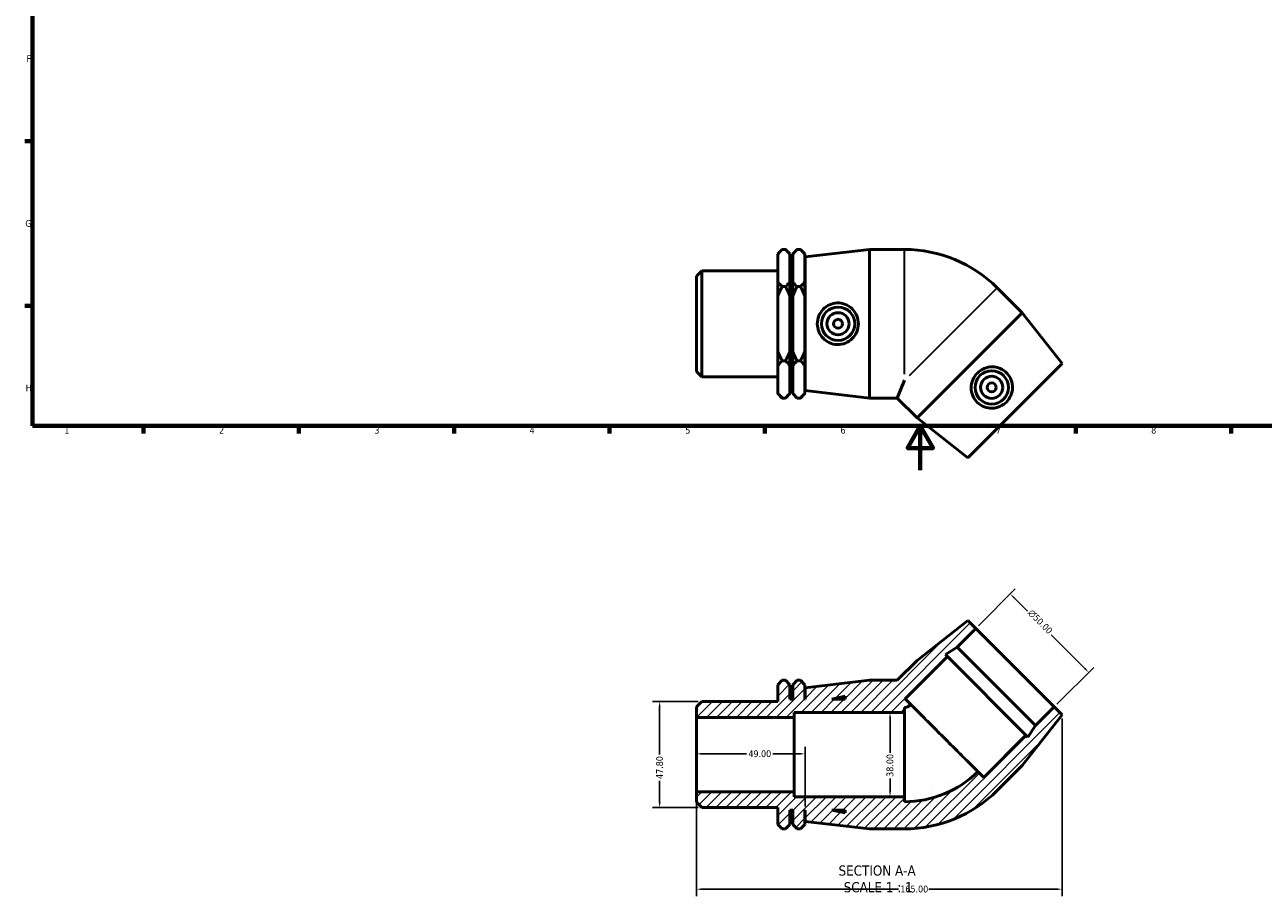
# Model space of a CAD drawing. Header units: millimetres. Extents: x 0 to 896, y -192 to 594.
# Tile 1 of 3: x 17 to 575, y -192 to 201. Entities that reach past the tile are written whole.
import ezdxf

# ---------------------------------------------------------------- set-up
doc = ezdxf.new("R2010")
doc.units = ezdxf.units.MM
for name, color, linetype, lineweight in [('Border (ANSI)', 7, 'Continuous', 70), ('Dimension (ANSI)', 7, 'Continuous', 25), ('Hatch (ANSI)', 7, 'Continuous', 18), ('Symbol (ANSI)', 7, 'Continuous', 25), ('Visible (ANSI)', 7, 'Continuous', 50), ('Visible Narrow (ANSI)', 7, 'Continuous', 35)]:
    doc.layers.add(name, color=color, linetype=linetype, lineweight=lineweight)
doc.styles.add('Label Text (ANSI)', font='tahoma.ttf')
doc.styles.add('Note Text (ANSI)', font='tahoma.ttf')
doc.dimstyles.new('Default - mm (ANSI)', dxfattribs={"dimtxt": 3.048, "dimasz": 2.5, "dimexe": 3.175, "dimexo": 1.6002, "dimgap": 0.8, "dimtad": 0, "dimtoh": 1, "dimrnd": 1e-08, "dimzin": 4, "dimdsep": 46, "dimtxsty": 'Note Text (ANSI)', "dimcen": 0.09, "dimdle": 10, "dimclrd": 256, "dimclre": 256, "dimclrt": 256, "dimadec": 1, "dimazin": 1, "dimtfac": 1, "dimtofl": 0, "dimtmove": 0, "dimatfit": 3, "dimfxl": 1, "dimtolj": 1, "dimtzin": 4, "dimlwd": -1, "dimlwe": -1, "dimarcsym": 0})

# ---------------------------------------------------------------- blocks, each defined once
blk = doc.blocks.new('Borders Default Border')
at = {"layer": 'Border (ANSI)'}
for p, q in [((20, 148.5), (16.55, 148.5)), ((20, 74.25), (16.55, 74.25)), ((70.08, 20), (70.08, 16.55)), ((140.17, 20), (140.17, 16.55)), ((210.25, 20), (210.25, 16.55)), ((280.33, 20), (280.33, 16.55)), ((350.42, 20), (350.42, 16.55)), ((490.58, 20), (490.58, 16.55)), ((560.67, 20), (560.67, 16.55))]:
    blk.add_line(p, q, dxfattribs=at)
at = {"layer": 'Border (ANSI)', "flags": 128}
for points in [[(20, 20), (20, 574), (821, 574), (821, 20), (20, 20)], [(420.5, 0), (420.5, 20), (414.73, 10), (426.27, 10), (420.5, 20)]]:
    blk.add_lwpolyline(points, dxfattribs=at)
at = {"layer": 'Border (ANSI)', "char_height": 3.05, "attachment_point": 7, "style": 'Note Text (ANSI)'}
for s, insert in [('F', (17.29, 184.1)), ('G', (16.81, 109.79)), ('H', (16.97, 35.6)), ('1', (34.35, 16.55)), ('2', (104.2, 16.55)), ('3', (174.26, 16.49)), ('4', (244.23, 16.55)), ('5', (314.48, 16.49)), ('6', (384.49, 16.49)), ('7', (454.6, 16.55)), ('8', (524.63, 16.48))]:
    blk.add_mtext(s, dxfattribs=dict(at, insert=insert))
blk = doc.blocks.new('*D7')
at = {"layer": 'Defpoints', "color": 0, "transparency": 16777216}
for p in [(484.53, -110.32), (319.53, -144.95), (484.53, -188.93)]:
    blk.add_point(p, dxfattribs=at)
at = {"layer": 'Dimension (ANSI)', "transparency": 16777216}
for p, q in [((484.53, -111.92), (484.53, -192.11)), ((319.53, -146.55), (319.53, -192.11)), ((322.03, -188.93), (410.69, -188.93)), ((482.03, -188.93), (424.37, -188.93))]:
    blk.add_line(p, q, dxfattribs=at)
for points in [[(322.03, -188.52), (322.03, -189.35), (319.53, -188.93)], [(482.03, -188.52), (482.03, -189.35), (484.53, -188.93)]]:
    blk.add_solid(points, dxfattribs=at)
at = {"layer": 'Dimension (ANSI)', "transparency": 16777216, "insert": (411.49, -187.35), "char_height": 3.048, "attachment_point": 1, "style": 'Note Text (ANSI)'}
blk.add_mtext('\\A1;165.00', dxfattribs=at)
blk = doc.blocks.new('*D8')
at = {"layer": 'Defpoints', "color": 0, "transparency": 16777216}
for p in [(319.53, -127.88), (368.53, -127.88), (368.53, -153.22)]:
    blk.add_point(p, dxfattribs=at)
at = {"layer": 'Dimension (ANSI)', "transparency": 16777216}
for p, q in [((322.03, -127.88), (342.15, -127.88)), ((366.03, -127.88), (353.92, -127.88)), ((368.53, -151.62), (368.53, -124.71))]:
    blk.add_line(p, q, dxfattribs=at)
for points in [[(322.03, -127.47), (322.03, -128.3), (319.53, -127.88)], [(366.03, -127.47), (366.03, -128.3), (368.53, -127.88)]]:
    blk.add_solid(points, dxfattribs=at)
at = {"layer": 'Dimension (ANSI)', "transparency": 16777216, "insert": (342.95, -126.3), "char_height": 3.048, "attachment_point": 1, "style": 'Note Text (ANSI)'}
blk.add_mtext('\\A1;49.00', dxfattribs=at)
blk = doc.blocks.new('*D9')
at = {"layer": 'Defpoints', "color": 0, "transparency": 16777216}
for p in [(321.92, -104.32), (302.92, -152.12), (321.92, -152.12)]:
    blk.add_point(p, dxfattribs=at)
at = {"layer": 'Dimension (ANSI)', "transparency": 16777216}
for p, q in [((320.32, -104.32), (299.75, -104.32)), ((302.92, -106.82), (302.92, -128.24)), ((302.92, -149.62), (302.92, -140.01)), ((320.32, -152.12), (299.75, -152.12))]:
    blk.add_line(p, q, dxfattribs=at)
for points in [[(302.5, -106.82), (303.34, -106.82), (302.92, -104.32)], [(302.5, -149.62), (303.34, -149.62), (302.92, -152.12)]]:
    blk.add_solid(points, dxfattribs=at)
at = {"layer": 'Dimension (ANSI)', "transparency": 16777216, "insert": (301.33, -139.21), "char_height": 3.048, "attachment_point": 1, "rotation": 90, "style": 'Note Text (ANSI)'}
blk.add_mtext('\\A1;47.80', dxfattribs=at)
blk = doc.blocks.new('*D10')
at = {"layer": 'Defpoints', "color": 0, "transparency": 16777216}
for p in [(461.09, -55.77), (445.53, -71.33), (480.89, -106.68)]:
    blk.add_point(p, dxfattribs=at)
at = {"layer": 'Dimension (ANSI)', "transparency": 16777216}
for p, q in [((446.67, -70.2), (463.34, -53.53)), ((462.86, -57.54), (468.82, -63.5)), ((494.68, -89.36), (479.53, -74.21)), ((482.02, -105.55), (498.69, -88.88))]:
    blk.add_line(p, q, dxfattribs=at)
for points in [[(463.15, -57.24), (462.56, -57.83), (461.09, -55.77)], [(494.97, -89.06), (494.38, -89.65), (496.45, -91.13)]]:
    blk.add_solid(points, dxfattribs=at)
at = {"layer": 'Dimension (ANSI)', "transparency": 16777216, "insert": (471, -62.44), "char_height": 3.048, "attachment_point": 1, "rotation": 315, "style": 'Note Text (ANSI)'}
blk.add_mtext('\\A1;\\fAIGDT|b0|i0;\\H3.0480;\\ln\\fTahoma|b0|i0;\\H3.0480;50.00', dxfattribs=at)
blk = doc.blocks.new('*D11')
at = {"layer": 'Defpoints', "color": 0, "transparency": 16777216}
for p in [(406.84, -109.22), (406.84, -147.22), (406.84, -147.22)]:
    blk.add_point(p, dxfattribs=at)
at = {"layer": 'Dimension (ANSI)', "transparency": 16777216}
for p, q in [((406.84, -111.72), (406.84, -127.4)), ((406.84, -144.72), (406.84, -139.05))]:
    blk.add_line(p, q, dxfattribs=at)
for points in [[(406.42, -111.72), (407.26, -111.72), (406.84, -109.22)], [(406.42, -144.72), (407.26, -144.72), (406.84, -147.22)]]:
    blk.add_solid(points, dxfattribs=at)
at = {"layer": 'Dimension (ANSI)', "transparency": 16777216, "insert": (405.25, -138.25), "char_height": 3.048, "attachment_point": 1, "rotation": 90, "style": 'Note Text (ANSI)'}
blk.add_mtext('\\A1;38.00', dxfattribs=at)

msp = doc.modelspace()

# ---------------------------------------------------------------- hatches: boundary and pattern name
at = {"layer": 'Hatch (ANSI)'}
h = msp.add_hatch(dxfattribs=at)
h.set_pattern_fill('ANSI31', color=256, scale=25.4, style=0)
h.set_pattern_definition([(45, (0, 0), (-2.245064, 2.245064), [])])
edge = h.paths.add_edge_path()
edge.add_ellipse((413.431, -102.722), major_axis=(0, -59.001), ratio=1, start_angle=0, end_angle=45)
edge.add_line((455.151, -144.442), (466.394, -133.199))
edge.add_line((466.394, -133.199), (484.531, -110.324))
edge.add_line((484.531, -110.324), (480.89, -106.683))
edge.add_line((480.89, -106.683), (472.404, -115.168))
edge.add_line((472.404, -115.168), (469.063, -120.312))
edge.add_line((469.063, -120.312), (468.162, -119.41))
edge.add_line((468.162, -119.41), (449.07, -138.502))
edge.add_line((449.07, -138.502), (446.418, -135.851))
edge.add_ellipse((413.431, -102.722), major_axis=(32.987, -33.128), ratio=1, start_angle=315.12256, end_angle=360, ccw=False)
edge.add_line((413.431, -149.473), (413.431, -147.223))
edge.add_line((413.431, -147.223), (363.631, -147.223))
edge.add_line((363.631, -147.223), (363.631, -144.954))
edge.add_line((363.631, -144.954), (319.531, -144.954))
edge.add_line((319.531, -144.954), (319.531, -149.734))
edge.add_line((319.531, -149.734), (321.921, -152.124))
edge.add_line((321.921, -152.124), (356.181, -152.124))
edge.add_line((356.181, -152.124), (356.181, -159.713))
edge.add_line((356.181, -159.713), (358.191, -161.723))
edge.add_line((358.191, -161.723), (359.684, -161.723))
edge.add_line((359.684, -161.723), (361.694, -159.713))
edge.add_line((361.694, -159.713), (361.694, -153.223))
edge.add_line((361.694, -153.223), (362.919, -153.223))
edge.add_line((362.919, -153.223), (362.919, -159.713))
edge.add_line((362.919, -159.713), (364.929, -161.723))
edge.add_line((364.929, -161.723), (366.421, -161.723))
edge.add_line((366.421, -161.723), (368.431, -159.713))
edge.add_line((368.431, -159.713), (368.431, -153.223))
edge.add_line((368.431, -153.223), (368.531, -153.223))
edge.add_line((368.531, -153.223), (368.531, -158.373))
edge.add_line((368.531, -158.373), (397.531, -161.723))
edge.add_line((397.531, -161.723), (413.431, -161.723))
h.paths.add_polyline_path([(386.531, -154.498), (380.531, -153.223), (386.531, -153.223)], flags=0)
edge = h.paths.add_edge_path()
edge.add_line((419.018, -85.823), (410.118, -94.723))
edge.add_line((410.118, -94.723), (397.531, -94.723))
edge.add_line((397.531, -94.723), (368.531, -98.073))
edge.add_line((368.531, -98.073), (368.531, -103.223))
edge.add_line((368.531, -103.223), (368.431, -103.223))
edge.add_line((368.431, -103.223), (368.431, -96.733))
edge.add_line((368.431, -96.733), (366.421, -94.723))
edge.add_line((366.421, -94.723), (364.929, -94.723))
edge.add_line((364.929, -94.723), (362.919, -96.733))
edge.add_line((362.919, -96.733), (362.919, -103.223))
edge.add_line((362.919, -103.223), (361.694, -103.223))
edge.add_line((361.694, -103.223), (361.694, -96.733))
edge.add_line((361.694, -96.733), (359.684, -94.723))
edge.add_line((359.684, -94.723), (358.191, -94.723))
edge.add_line((358.191, -94.723), (356.181, -96.733))
edge.add_line((356.181, -96.733), (356.181, -104.321))
edge.add_line((356.181, -104.321), (321.921, -104.321))
edge.add_line((321.921, -104.321), (319.531, -106.712))
edge.add_line((319.531, -106.712), (319.531, -111.492))
edge.add_line((319.531, -111.492), (363.631, -111.492))
edge.add_line((363.631, -111.492), (363.631, -109.223))
edge.add_line((363.631, -109.223), (413.431, -109.223))
edge.add_line((413.431, -109.223), (413.431, -106.973))
edge.add_ellipse((413.431, -102.722), major_axis=(0, -4.251), ratio=1, start_angle=0, end_angle=43.65192)
edge.add_line((416.365, -105.798), (413.714, -103.147))
edge.add_line((413.714, -103.147), (432.806, -84.055))
edge.add_line((432.806, -84.055), (431.905, -83.153))
edge.add_line((431.905, -83.153), (437.049, -79.812))
edge.add_line((437.049, -79.812), (445.534, -71.327))
edge.add_line((445.534, -71.327), (441.893, -67.686))
edge.add_line((441.893, -67.686), (419.018, -85.823))
h.paths.add_polyline_path([(380.531, -103.223), (386.531, -101.948), (386.531, -103.223)], flags=0)

# ---------------------------------------------------------------- linework, layer by layer
at = {"layer": 'Visible (ANSI)'}
for p, q in [((356.181, 97.586), (358.191, 99.596)), ((356.181, 97.344), (356.181, 97.586)), ((356.181, 85.099), (356.181, 97.344)), ((359.684, 99.596), (358.191, 99.596)), ((361.694, 97.586), (359.684, 99.596)), ((361.694, 97.586), (361.694, 97.344)), ((361.694, 97.344), (361.694, 85.099)), ((362.919, 97.586), (364.929, 99.596)), ((362.919, 97.344), (362.919, 97.586)), ((362.919, 85.099), (362.919, 97.344)), ((366.421, 99.596), (364.929, 99.596)), ((368.431, 97.586), (366.421, 99.596)), ((368.431, 97.586), (368.431, 97.344)), ((368.431, 97.344), (368.431, 85.099)), ((368.531, 96.246), (397.531, 99.596)), ((368.531, 35.946), (368.531, 96.246)), ((397.531, 32.596), (397.531, 99.596)), ((397.531, 99.596), (413.431, 99.596)), ((319.531, 87.608), (321.921, 89.998)), ((321.921, 89.998), (321.921, 42.195)), ((321.921, 89.998), (356.181, 89.998)), ((361.694, 91.096), (362.919, 91.096)), ((368.431, 91.096), (368.531, 91.096)), ((319.531, 44.585), (319.531, 87.608)), ((356.181, 78.341), (356.181, 85.099)), ((361.694, 85.099), (361.694, 78.341)), ((362.919, 78.341), (362.919, 85.099)), ((368.431, 85.099), (368.431, 78.341)), ((356.181, 53.852), (356.181, 78.341)), ((358.191, 82.846), (359.684, 82.846)), ((361.694, 78.341), (361.694, 53.852)), ((362.919, 53.852), (362.919, 78.341)), ((364.929, 82.846), (366.421, 82.846)), ((368.431, 78.341), (368.431, 53.852)), ((466.394, 71.073), (455.151, 82.316)), ((466.394, 71.073), (419.018, 23.696)), ((484.531, 48.198), (466.394, 71.073)), ((356.181, 47.094), (356.181, 53.852)), ((361.694, 53.852), (361.694, 47.094)), ((362.919, 47.094), (362.919, 53.852)), ((368.431, 53.852), (368.431, 47.094)), ((356.181, 34.849), (356.181, 47.094)), ((358.191, 49.346), (359.684, 49.346)), ((361.694, 47.094), (361.694, 34.849)), ((362.919, 34.849), (362.919, 47.094)), ((364.929, 49.346), (366.421, 49.346)), ((368.431, 47.094), (368.431, 34.849)), ((484.531, 48.198), (441.893, 5.559)), ((319.531, 44.585), (321.921, 42.195)), ((321.921, 42.195), (356.181, 42.195)), ((361.694, 41.096), (362.919, 41.096)), ((368.431, 41.096), (368.531, 41.096)), ((413.431, 40.596), (410.118, 32.596)), ((356.181, 34.606), (356.181, 34.849)), ((356.181, 34.606), (358.191, 32.596)), ((361.694, 34.606), (359.684, 32.596)), ((361.694, 34.849), (361.694, 34.606)), ((362.919, 34.606), (362.919, 34.849)), ((362.919, 34.606), (364.929, 32.596)), ((368.431, 34.606), (366.421, 32.596)), ((368.431, 34.849), (368.431, 34.606)), ((368.531, 35.946), (397.531, 32.596)), ((359.684, 32.596), (358.191, 32.596)), ((366.421, 32.596), (364.929, 32.596)), ((397.531, 32.596), (410.118, 32.596)), ((419.018, 23.696), (410.118, 32.596)), ((441.893, 5.559), (419.018, 23.696)), ((441.893, -67.686), (419.018, -85.823)), ((437.049, -79.812), (445.534, -71.327)), ((445.534, -71.327), (441.893, -67.686)), ((445.534, -71.327), (480.89, -106.683)), ((431.905, -83.153), (437.049, -79.812)), ((432.806, -84.055), (431.905, -83.153)), ((437.049, -79.812), (472.404, -115.168)), ((419.018, -85.823), (410.118, -94.723)), ((413.714, -103.147), (432.806, -84.055)), ((432.806, -84.055), (468.162, -119.41)), ((358.191, -94.723), (356.181, -96.733)), ((359.684, -94.723), (358.191, -94.723)), ((361.694, -96.733), (359.684, -94.723)), ((364.929, -94.723), (362.919, -96.733)), ((366.421, -94.723), (364.929, -94.723)), ((368.431, -96.733), (366.421, -94.723)), ((397.531, -94.723), (368.531, -98.073)), ((410.118, -94.723), (397.531, -94.723)), ((356.181, -96.733), (356.181, -104.321)), ((361.694, -103.223), (361.694, -96.733)), ((362.919, -96.733), (362.919, -103.223)), ((368.431, -103.223), (368.431, -96.733)), ((368.531, -98.073), (368.531, -103.223)), ((321.921, -104.321), (319.531, -106.712)), ((356.181, -104.321), (321.921, -104.321)), ((362.919, -103.223), (361.694, -103.223)), ((368.531, -103.223), (368.431, -103.223)), ((380.531, -103.223), (386.531, -101.948)), ((386.531, -103.223), (380.531, -103.223)), ((386.531, -101.948), (386.531, -103.223)), ((416.365, -105.798), (413.714, -103.147)), ((319.531, -106.712), (319.531, -111.492)), ((319.531, -111.492), (363.631, -111.492)), ((319.531, -144.954), (319.531, -111.492)), ((363.631, -111.492), (363.631, -109.223)), ((363.631, -109.223), (413.431, -109.223)), ((363.631, -144.954), (363.631, -111.492)), ((413.431, -109.223), (413.431, -106.973)), ((413.431, -147.223), (413.431, -109.223)), ((466.394, -133.199), (484.531, -110.324)), ((480.89, -106.683), (472.404, -115.168)), ((484.531, -110.324), (480.89, -106.683)), ((472.404, -115.168), (469.063, -120.312)), ((468.162, -119.41), (449.07, -138.502)), ((469.063, -120.312), (468.162, -119.41)), ((455.151, -144.442), (466.394, -133.199)), ((449.07, -138.502), (446.418, -135.851)), ((363.631, -144.954), (319.531, -144.954)), ((319.531, -144.954), (319.531, -149.734)), ((363.631, -147.223), (363.631, -144.954)), ((319.531, -149.734), (321.921, -152.124)), ((413.431, -147.223), (363.631, -147.223)), ((413.431, -149.473), (413.431, -147.223)), ((321.921, -152.124), (356.181, -152.124)), ((356.181, -152.124), (356.181, -159.713)), ((361.694, -159.713), (361.694, -153.223)), ((361.694, -153.223), (362.919, -153.223)), ((362.919, -153.223), (362.919, -159.713)), ((368.431, -159.713), (368.431, -153.223)), ((368.431, -153.223), (368.531, -153.223)), ((368.531, -153.223), (368.531, -158.373)), ((386.531, -154.498), (380.531, -153.223)), ((380.531, -153.223), (386.531, -153.223)), ((386.531, -153.223), (386.531, -154.498)), ((356.181, -159.713), (358.191, -161.723)), ((359.684, -161.723), (358.191, -161.723)), ((359.684, -161.723), (361.694, -159.713)), ((362.919, -159.713), (364.929, -161.723)), ((366.421, -161.723), (364.929, -161.723)), ((366.421, -161.723), (368.431, -159.713)), ((368.531, -158.373), (397.531, -161.723)), ((397.531, -161.723), (413.431, -161.723))]:
    msp.add_line(p, q, dxfattribs=at)
for centre, radius in [((383.394, 66.096), 7.5), ((383.394, 66.096), 5), ((383.394, 66.096), 2), ((452.702, 37.388), 7.5), ((452.702, 37.388), 5), ((452.702, 37.388), 2)]:
    msp.add_circle(centre, radius, dxfattribs=at)
for centre, radius, start, end in [((413.431, 40.596), 59.001, 45, 90), ((413.431, -102.722), 4.251, 270, 313.65192), ((413.431, -102.722), 46.751, 270, 314.87744), ((413.431, -102.722), 59.001, 270, 315)]:
    msp.add_arc(centre, radius, start, end, dxfattribs=at)
for points in [[(356.181, 97.344), (357.03, 98.435), (358.191, 99.596)], [(359.684, 99.596), (360.845, 98.435), (361.694, 97.344)], [(362.919, 97.344), (363.768, 98.435), (364.929, 99.596)], [(366.421, 99.596), (367.582, 98.435), (368.431, 97.344)], [(358.191, 82.846), (357.03, 84.008), (356.181, 85.099)], [(361.694, 85.099), (360.845, 84.008), (359.684, 82.846)], [(364.929, 82.846), (363.768, 84.008), (362.919, 85.099)], [(368.431, 85.099), (367.582, 84.008), (366.421, 82.846)], [(356.181, 78.341), (357.03, 80.524), (358.191, 82.846)], [(359.684, 82.846), (360.845, 80.524), (361.694, 78.341)], [(362.919, 78.341), (363.768, 80.524), (364.929, 82.846)], [(366.421, 82.846), (367.582, 80.524), (368.431, 78.341)], [(358.191, 49.346), (357.03, 51.669), (356.181, 53.852)], [(361.694, 53.852), (360.845, 51.669), (359.684, 49.346)], [(364.929, 49.346), (363.768, 51.669), (362.919, 53.852)], [(368.431, 53.852), (367.582, 51.669), (366.421, 49.346)], [(356.181, 47.094), (357.03, 48.185), (358.191, 49.346)], [(359.684, 49.346), (360.845, 48.185), (361.694, 47.094)], [(362.919, 47.094), (363.768, 48.185), (364.929, 49.346)], [(366.421, 49.346), (367.582, 48.185), (368.431, 47.094)], [(358.191, 32.596), (357.03, 33.758), (356.181, 34.849)], [(361.694, 34.849), (360.845, 33.758), (359.684, 32.596)], [(364.929, 32.596), (363.768, 33.758), (362.919, 34.849)], [(368.431, 34.849), (367.582, 33.758), (366.421, 32.596)]]:
    msp.add_rational_spline(points, [1, 1.00241153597, 1], degree=2, dxfattribs=at)
for points, knots in [([(382.984, 56.716), (381.849, 56.755), (380.641, 57.022), (378.431, 58.017), (377.428, 58.746), (375.849, 60.402), (375.165, 61.444), (374.26, 63.715), (374.038, 64.945), (374.038, 67.248), (374.26, 68.478), (375.165, 70.749), (375.849, 71.791), (377.428, 73.447), (378.431, 74.175), (380.641, 75.171), (381.849, 75.438), (384.207, 75.518), (385.501, 75.302), (387.87, 74.358), (388.945, 73.631), (390.626, 71.956), (391.351, 70.902), (392.32, 68.575), (392.563, 67.3), (392.563, 64.893), (392.32, 63.618), (391.351, 61.29), (390.626, 60.237), (388.945, 58.562), (387.87, 57.835), (385.501, 56.89), (384.207, 56.674), (382.984, 56.716)], [0, 0, 0, 0, 0.3428095, 0.3428095, 0.6856189, 0.6856189, 1.0311267, 1.0311267, 1.3766344, 1.3766344, 1.7221421, 1.7221421, 2.0676499, 2.0676499, 2.4104593, 2.4104593, 2.7532688, 2.7532688, 3.1227616, 3.1227616, 3.4922544, 3.4922544, 3.8532397, 3.8532397, 4.2142249, 4.2142249, 4.5752102, 4.5752102, 4.9361954, 4.9361954, 5.3056882, 5.3056882, 5.675181, 5.675181, 5.675181, 5.675181]), ([(459.625, 43.731), (460.401, 42.901), (461.066, 41.858), (461.925, 39.591), (462.118, 38.367), (462.064, 36.079), (461.811, 34.859), (460.845, 32.613), (460.132, 31.587), (458.504, 29.958), (457.477, 29.245), (455.231, 28.279), (454.011, 28.026), (451.723, 27.972), (450.499, 28.166), (448.232, 29.024), (447.19, 29.69), (445.465, 31.301), (444.703, 32.368), (443.695, 34.711), (443.449, 35.986), (443.445, 38.358), (443.677, 39.616), (444.638, 41.947), (445.368, 43.02), (447.07, 44.722), (448.143, 45.452), (450.474, 46.413), (451.732, 46.645), (454.105, 46.641), (455.38, 46.395), (457.722, 45.388), (458.79, 44.625), (459.625, 43.731)], [0, 0, 0, 0, 0.3428095, 0.3428095, 0.6856189, 0.6856189, 1.0311267, 1.0311267, 1.3766344, 1.3766344, 1.7221421, 1.7221421, 2.0676499, 2.0676499, 2.4104593, 2.4104593, 2.7532688, 2.7532688, 3.1227616, 3.1227616, 3.4922544, 3.4922544, 3.8532397, 3.8532397, 4.2142249, 4.2142249, 4.5752102, 4.5752102, 4.9361954, 4.9361954, 5.3056882, 5.3056882, 5.675181, 5.675181, 5.675181, 5.675181]), ([(446.418, -135.851), (446.418, -135.851), (446.327, -135.759), (445.932, -135.365), (445.629, -135.062), (444.919, -134.352), (444.447, -133.88), (443.324, -132.757), (442.673, -132.105), (441.361, -130.794), (440.581, -130.013), (438.899, -128.332), (437.999, -127.431), (436.286, -125.718), (435.315, -124.748), (433.332, -122.764), (432.319, -121.752), (430.465, -119.897), (429.452, -118.885), (427.469, -116.901), (426.498, -115.931), (424.785, -114.218), (423.884, -113.317), (422.203, -111.636), (421.422, -110.855), (420.111, -109.544), (419.46, -108.892), (418.336, -107.769), (417.864, -107.297), (417.154, -106.587), (416.851, -106.284), (416.457, -105.889), (416.365, -105.798), (416.365, -105.798)], [0, 0, 0, 0, 0.3933802, 0.3933802, 0.7867605, 0.7867605, 1.1801412, 1.1801412, 1.5735219, 1.5735219, 1.9669035, 1.9669035, 2.3602852, 2.3602852, 2.7536689, 2.7536689, 3.1470526, 3.1470526, 3.5404398, 3.5404398, 3.9338269, 3.9338269, 4.3272215, 4.3272215, 4.7206161, 4.7206161, 5.114015, 5.114015, 5.5074139, 5.5074139, 5.9007807, 5.9007807, 6.2941474, 6.2941474, 6.2941474, 6.2941474])]:
    msp.add_open_spline(points, degree=3, knots=knots, dxfattribs=at)
at = {"layer": 'Visible Narrow (ANSI)'}
for p, q in [((413.431, 43.424), (413.431, 99.348)), ((454.975, 82.14), (415.431, 42.596))]:
    msp.add_line(p, q, dxfattribs=at)

# ---------------------------------------------------------------- block references
msp.add_blockref('Borders Default Border', (0, 0))

# ---------------------------------------------------------------- texts
at = {"layer": 'Symbol (ANSI)', "char_height": 4.572, "attachment_point": 7, "style": 'Label Text (ANSI)'}
for s, insert in [('SECTION A-A', (383.607, -182.899)), ('SCALE 1 : 1', (385.926, -190.412))]:
    msp.add_mtext(s, dxfattribs=dict(at, insert=insert))

# ---------------------------------------------------------------- dimensions: what is measured, and where the dimension line sits
at = {"layer": 'Dimension (ANSI)'}
dim = msp.add_linear_dim(base=(461.091, -55.771), p1=(480.89, -106.683), p2=(445.534, -71.327), angle=315, text='\\fAIGDT|b0|i0;\\H3.0480;\\ln\\fTahoma|b0|i0;\\H3.0480;<>', dimstyle='Default - mm (ANSI)', override={"dimtoh": 0, "dimdec": 2, "dimtp": 0, "dimtm": 0, "dimtdec": 2, "dimatfit": 1}, dxfattribs=at)
dim.commit()
dim.dimension.update_dxf_attribs({"geometry": '*D10', "text_midpoint": (474.172, -68.852), "dimtype": 160})
for base, p1, p2, angle, override, picture, middle in [((302.921, -152.124), (321.921, -104.321), (321.921, -152.124), 90, {"dimtoh": 0, "dimdec": 2, "dimtp": 0, "dimtm": 0, "dimtdec": 2, "dimatfit": 1}, '*D9', (302.921, -134.128)), ((484.531, -188.933), (319.531, -144.954), (484.531, -110.324), 180, {"dimtoh": 0, "dimdec": 2, "dimtp": 0, "dimtm": 0, "dimtdec": 2, "dimatfit": 1}, '*D7', (417.531, -188.933)), ((406.84, -147.223), (406.84, -109.223), (406.84, -147.223), 270, {"dimtoh": 0, "dimdec": 2, "dimse1": 1, "dimse2": 1, "dimtp": 0, "dimtm": 0, "dimtdec": 2, "dimatfit": 1}, '*D11', (406.84, -133.223)), ((368.531, -127.883), (319.531, -127.883), (368.531, -153.223), 180, {"dimtoh": 0, "dimdec": 2, "dimse1": 1, "dimtp": 0, "dimtm": 0, "dimtdec": 2, "dimatfit": 1}, '*D8', (348.031, -127.883))]:
    dim = msp.add_linear_dim(base=base, p1=p1, p2=p2, angle=angle, dimstyle='Default - mm (ANSI)', override=override, dxfattribs=at)
    dim.commit()
    dim.dimension.update_dxf_attribs({"geometry": picture, "text_midpoint": middle, "dimtype": 160})

doc.saveas('drawing.dxf')
